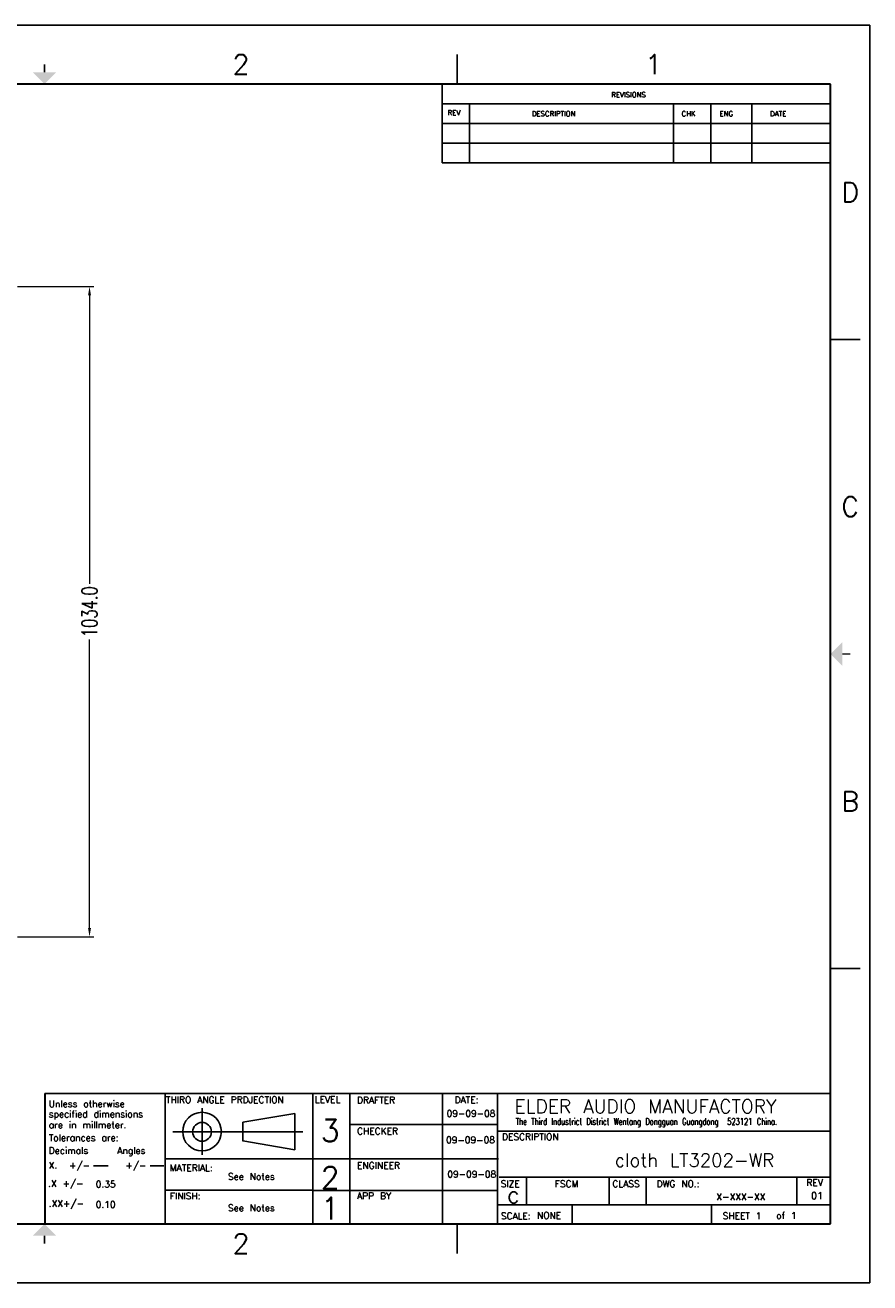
# Model space of a CAD drawing. Extents: x 7681 to 10331, y -1434 to 565.
# Tile 2 of 2: x 8988 to 10331, y -1434 to 565. Entities that reach past the tile are written whole.
import ezdxf
from ezdxf.enums import TextEntityAlignment as Align

# ---------------------------------------------------------------- set-up
doc = ezdxf.new("R2010")
doc.units = 0
doc.header["$LTSCALE"] = 7
doc.header["$MEASUREMENT"] = 0
doc.linetypes.add('CENTER', pattern=[0.6, 0.375, -0.075, 0.075, -0.075])
doc.layers.get('0').update_dxf_attribs({"linetype": 'CONTINUOUS'})
doc.layers.get('Defpoints').update_dxf_attribs({"linetype": 'CONTINUOUS'})
for name, color, linetype in [('5标注', 1, 'CONTINUOUS'), ('6文本', 5, 'CONTINUOUS'), ('Title Block', 7, 'CONTINUOUS')]:
    doc.layers.add(name, color=color, linetype=linetype)
doc.styles.add('Roman', font='romans')
doc.styles.get("Standard").update_dxf_attribs({"font": 'txt', "bigfont": 'gbcbig.shx'})
doc.styles.add('TXT', font='txt.shx', dxfattribs={"width": 0.7, "bigfont": 'INTECAD.SHX'})
doc.dimstyles.new('标准样式', dxfattribs={"dimscale": 7, "dimtxt": 3.5, "dimasz": 2, "dimexe": 1, "dimexo": 0, "dimgap": 1, "dimtad": 0, "dimdec": 1, "dimzin": 1, "dimdsep": 46, "dimtxsty": 'TXT', "dimcen": 0.09, "dimclrd": 5, "dimclre": 252, "dimadec": 1, "dimazin": 0, "dimtfac": 1, "dimtdec": 1, "dimtofl": 0, "dimtmove": 0, "dimatfit": 3, "dimfxl": 0, "dimtzin": 0, "dimlwd": 13, "dimlwe": 13, "dimarcsym": 0})

# ---------------------------------------------------------------- blocks, each defined once
blk = doc.blocks.new('*D31')
at = {"layer": '5标注', "color": 252, "lineweight": 13}
for p, q in [((8976.1, 149.5), (9097.4, 149.5)), ((8976.1, -884.5), (9097.4, -884.5))]:
    blk.add_line(p, q, dxfattribs=at)
at = {"layer": '5标注', "color": 5, "lineweight": 13}
for p, q in [((9090.4, 135.5), (9090.4, -323.4)), ((9090.4, -870.5), (9090.4, -411.7))]:
    blk.add_line(p, q, dxfattribs=at)
at = {"layer": '5标注', "color": 5}
for points in [[(9088.1, 135.5), (9092.7, 135.5), (9090.4, 149.5)], [(9088.1, -870.5), (9092.7, -870.5), (9090.4, -884.5)]]:
    blk.add_solid(points, dxfattribs=at)
at = {"layer": 'Defpoints', "color": 0}
for p in [(8976.1, 149.5), (8976.1, -884.5), (9090.4, -884.5)]:
    blk.add_point(p, dxfattribs=at)
at = {"layer": '5标注', "color": 0, "insert": (9090.4, -367.5), "char_height": 24.5, "attachment_point": 5, "rotation": 90, "style": 'TXT'}
blk.add_mtext('1034.0', dxfattribs=at)

msp = doc.modelspace()

# ---------------------------------------------------------------- linework, layer by layer
at = {"lineweight": 30}
msp.add_line((9019.39, -1133.66), (9019.39, -1340.71), dxfattribs=at)
for p, q in [((9019.39, -1133.66), (10268.41, -1133.66)), ((9210.48, -1133.66), (9210.48, -1340.71)), ((9445.57, -1133.66), (9445.57, -1339.39)), ((9504.01, -1134.99), (9504.01, -1340.71)), ((9651.44, -1134.99), (9651.44, -1340.71)), ((9739.1, -1134.99), (9739.1, -1340.71)), ((9505.34, -1182.77), (9739.1, -1182.77)), ((9740.42, -1193.39), (10268.41, -1193.39)), ((9210.48, -1237.19), (9740.42, -1237.19)), ((9741.75, -1266.39), (10268.41, -1266.39)), ((9785.27, -1266.37), (9785.27, -1309.86)), ((9916.42, -1267.51), (9916.42, -1309.86)), ((9975.41, -1266.94), (9975.41, -1309.86)), ((10214.58, -1266.94), (10214.58, -1310.44)), ((9210.48, -1287.01), (9445.57, -1287.01)), ((9445.57, -1287.62), (9737.77, -1287.62)), ((9740.42, -1310.19), (10268.41, -1310.19)), ((9857.43, -1309.86), (9857.43, -1340.2))]:
    msp.add_line(p, q)
at = {"linetype": 'CENTER'}
for p, q in [((9269.23, -1157), (9269.23, -1230.79)), ((9222.98, -1194.33), (9429.55, -1194.33))]:
    msp.add_line(p, q, dxfattribs=at)
at = {"linetype": 'Continuous'}
for p, q in [((9334.16, -1179.11), (9416.91, -1165.04)), ((9334.16, -1208.97), (9334.16, -1179.11)), ((9416.91, -1165.04), (9416.91, -1223.04)), ((9416.91, -1223.04), (9334.16, -1208.68))]:
    msp.add_line(p, q, dxfattribs=at)
for centre, radius in [((9269.23, -1194.04), 30.74), ((9269.23, -1194.33), 14.94)]:
    msp.add_circle(centre, radius, dxfattribs=at)
at = {"layer": 'Title Block'}
for p, q in [((10330.9, 564.96), (7706.68, 564.96)), ((10330.9, -1434.44), (10330.9, 564.96)), ((9674.84, 471.24), (9674.84, 518.1)), ((9651.07, 471.24), (9651.07, 346.28)), ((9651.07, 440), (10268.41, 440)), ((9694.31, 346.28), (9694.31, 440)), ((10018.96, 346.28), (10018.96, 440)), ((10078.08, 346.28), (10078.08, 440)), ((10143.45, 346.28), (10143.45, 440)), ((9651.07, 408.76), (10268.41, 408.76)), ((9651.07, 377.52), (10268.41, 377.52)), ((9651.07, 346.28), (10268.41, 346.28)), ((10268.41, 65.11), (10315.28, 65.11)), ((10268.41, -934.59), (10315.28, -934.59)), ((9096.81, -1248.17), (9119.9, -1248.17)), ((9186.86, -1248.17), (9208.79, -1248.17)), ((10079.2, -1340.71), (10079.2, -1310.19)), ((9674.84, -1387.58), (9674.84, -1340.71)), ((7706.68, -1434.44), (10330.9, -1434.44))]:
    msp.add_line(p, q, dxfattribs=at)
at = {"layer": 'Title Block', "lineweight": 30}
for p, q in [((10268.41, 471.24), (7769.16, 471.24)), ((10268.41, -1340.71), (10268.41, 471.24)), ((7769.16, -1340.71), (10268.41, -1340.71))]:
    msp.add_line(p, q, dxfattribs=at)
at = {"layer": 'Title Block', "const_width": 2.5}
for points in [[(9018.79, 502.48), (9018.79, 489.99)], [(10299.65, -434.74), (10287.16, -434.74)], [(9018.79, -1371.96), (9018.79, -1359.46)]]:
    msp.add_lwpolyline(points, dxfattribs=at)
at = {"layer": 'Title Block'}
for points in [[(9000.04, 489.99), (9037.53, 489.99), (9018.79, 471.24)], [(10287.16, -453.48), (10287.16, -415.99), (10268.41, -434.74)], [(9000.04, -1359.46), (9037.53, -1359.46), (9018.79, -1340.71)]]:
    msp.add_solid(points, dxfattribs=at)

# ---------------------------------------------------------------- texts
at = {"layer": '6文本', "style": 'Roman'}
for s, p in [('2', (9331.19, 502.48)), ('1', (9987.25, 502.48)), ('D', (10299.65, 299.42)), ('C', (10299.65, -200.43)), ('B', (10299.65, -669.04)), ('2', (9331.19, -1371.96))]:
    msp.add_text(s, height=31.24, dxfattribs=at).set_placement(p, align=Align.MIDDLE_CENTER)
for s, height, p in [('REVISIONS', 8.123, (9919.79, 450.31)), ('REV', 8.123, (9659.73, 421.79)), ('DESCRIPTION', 8.1226, (9793.57, 420.05)), ('CHK', 8.123, (10031.59, 420.05)), ('ENG', 8.123, (10091.92, 420.05)), ('DATE', 8.123, (10172.36, 420.05))]:
    msp.add_text(s, height=height, dxfattribs=at).set_placement(p)
at = {"layer": '6文本'}
for s, height, p in [('THIRO ANGLE PRDJECTION', 10.5339, (9211.99, -1148.67)), ('LEVEL', 10.534, (9448.56, -1148.03)), ('DRAFTER', 10.534, (9515.75, -1149.23)), ('DATE:', 10.534, (9670.81, -1148.6)), ('Unless otherwise', 10.5339, (9025.59, -1155.09)), ('ELDER AUDIO MANUFACTORY', 21.6, (9766.17, -1164.79)), ('specified dimensions', 10.5339, (9025.59, -1171.38)), ('are in millmeter.', 10.5339, (9025.59, -1188.69)), ('3', 35.11, (9458.01, -1209.94)), ('09-09-08', 10.534, (9658.01, -1170.42)), ('Tolerances are:', 10.5339, (9025.59, -1209.06)), ('CHECKER', 10.534, (9515.75, -1198.37)), ('DESCRIPTION', 10.5339, (9746.29, -1207.44)), ('Decimals    Angles', 10.5339, (9025.59, -1229.43)), ('09-09-08', 10.534, (9657.2, -1212.41)), ('X.  +/-', 10.534, (9025.59, -1252.86)), ('+/-', 10.534, (9147.45, -1252.86)), ('MATERIAL:', 10.534, (9218.09, -1256.95)), ('2', 35.11, (9458.01, -1284.87)), ('ENGINEER', 10.534, (9515.75, -1253.06)), ('09-09-08', 10.534, (9659.25, -1266.91)), ('.X +/-', 10.534, (9024.57, -1281.69)), ('0.35', 10.534, (9100.27, -1282.79)), ('See Notes', 10.534, (9310.51, -1270.71)), ('SIZE', 10.534, (9744.13, -1282.21)), ('FSCM', 10.534, (9830.04, -1282.21)), ('CLASS', 10.534, (9921.61, -1282.21)), ('DWG NO.:', 10.534, (9991.99, -1282.31)), ('REV', 10.534, (10230.15, -1280.39)), ('FINISH:', 10.534, (9218.09, -1301.64)), ('1', 35.11, (9458.01, -1333.52)), ('APP BY', 10.534, (9515.75, -1301.41)), ('c', 26.33, (9753.91, -1307.53)), ('X-XXX-XX', 10.534, (10087.04, -1302.95)), ('.XX+/-', 10.534, (9025.59, -1313.57)), ('0.10', 10.534, (9100.27, -1315.1)), ('See Notes', 10.534, (9310.51, -1320.53)), ('SCALE:', 10.534, (9744.34, -1333.42)), ('NONE', 10.534, (9801.85, -1332.42)), ('SHEET 1', 10.534, (10096.84, -1333.05)), ('of 1', 10.534, (10182.03, -1332.63))]:
    msp.add_text(s, height=height, dxfattribs=at).set_placement(p)
at = {"layer": '6文本', "width": 0.65}
msp.add_text('The Third Industrict District Wentang Dongguan Guangdong  523121 China.', height=10.8, dxfattribs=at).set_placement((9768.04, -1183.43))
at = {"layer": '6文本', "color": 0, "linetype": 'Continuous', "oblique": 0.00002}
msp.add_text('01', height=11.179, dxfattribs=at).set_placement((10237.51, -1301.56))
at = {"layer": '6文本', "insert": (9925.42, -1228.91), "char_height": 21.0678, "attachment_point": 1}
msp.add_mtext('cloth LT3202-WR', dxfattribs=at)

# ---------------------------------------------------------------- dimensions: what is measured, and where the dimension line sits
at = {"layer": '5标注'}
dim = msp.add_linear_dim(base=(9090.4, -884.54), p1=(8976.11, 149.46), p2=(8976.11, -884.54), angle=90, dimstyle='标准样式', override={"dimscale": 7}, dxfattribs=at)
dim.commit()
dim.dimension.update_dxf_attribs({"geometry": '*D31', "text_midpoint": (9090.4, -367.54)})

doc.saveas('drawing.dxf')
